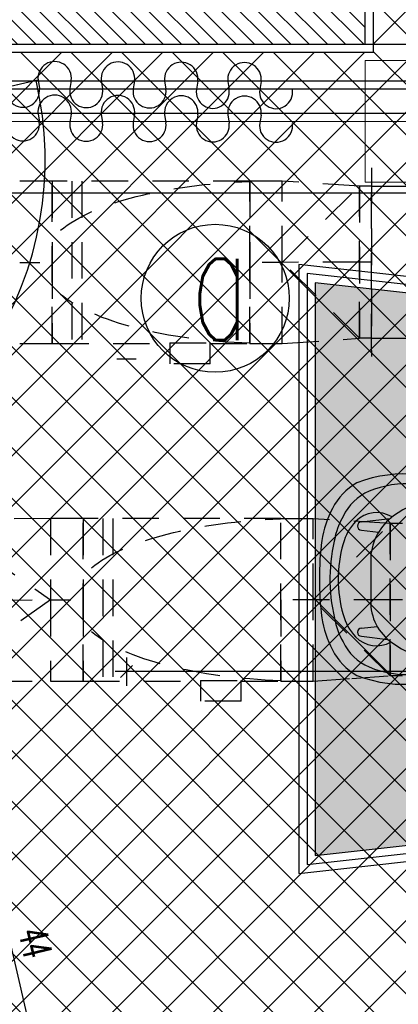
# Model space of a CAD drawing. Header units: centimetres. Extents: x -15121 to 17422, y -60492 to 0.
# Tile 242 of 256: x 2530 to 2623, y -29468 to -29226. Entities that reach past the tile are written whole.
import ezdxf

# ---------------------------------------------------------------- set-up
doc = ezdxf.new("R2010")
doc.units = ezdxf.units.CM
doc.header["$LTSCALE"] = 60
doc.linetypes.add('MP', pattern=[0.25, 0.15, -0.1])
for name, color, linetype in [('A-----SZ', 8, 'Continuous'), ('A-MEB', 8, 'Continuous'), ('A-SCI', 7, 'Continuous'), ('AIKA grzejniki', 7, 'Continuous'), ('AIKA karnisze', 200, 'Continuous'), ('AIKA karnisze2', 200, 'Continuous'), ('AIKA KLIMATYZACJA2', 5, 'Continuous'), ('AIKA lampy restauracja wymiarowanie', 7, 'Continuous'), ('AIKA meble2', 8, 'Continuous'), ('AIKA oprawy', 2, 'Continuous'), ('AIKA oznaczenia widoków2', 30, 'Continuous'), ('AIKA powierzchnie2', 2, 'Continuous'), ('AIKA sufity podwieszane', 8, 'Continuous'), ('AIKA trapezy', 8, 'Continuous'), ('AIKA trapezy hacz', 8, 'Continuous'), ('AIKA TYNK2', 5, 'Continuous'), ('AIKA wymiarowanie ogólne rzut2', 7, 'Continuous'), ('AIKA ŚCIANA2', 8, 'Continuous'), ('BA_drz', 7, 'Continuous')]:
    doc.layers.add(name, color=color, linetype=linetype)
doc.layers.add('IS_Grzejnik', color=15, linetype='Continuous', lineweight=5)
doc.styles.add('RomanS', font='romans.shx')
doc.styles.add('wymiar', font='txt.shx', dxfattribs={"width": 0.6})
doc.dimstyles.new('Dwudziestka', dxfattribs={"dimtxt": 7, "dimasz": 0.7, "dimexe": 5, "dimexo": 0, "dimgap": 2.5, "dimtad": 1, "dimtoh": 1, "dimdec": 3, "dimrnd": 0.5, "dimdsep": 46, "dimtxsty": 'wymiar', "dimblk": 'znacznik', "dimcen": 0, "dimdle": 5, "dimse1": 1, "dimse2": 1, "dimclrd": 256, "dimclre": 256, "dimclrt": 256, "dimadec": 0, "dimazin": 0, "dimtfac": 0.4, "dimtdec": 3, "dimtix": 1, "dimtofl": 0, "dimtmove": 2, "dimatfit": 3, "dimldrblk": 'znacznik', "dimfxl": 1, "dimtolj": 1, "dimarcsym": 0})

# ---------------------------------------------------------------- blocks, each defined once
blk = doc.blocks.new('dr1h901')
at = {"color": 0}
blk.add_line((-0.5, 0), (-0.5, 1.005), dxfattribs=at)
at = {"color": 1}
blk.add_line((0, 0.1689), (0, -0.2655), dxfattribs=at)
blk.add_arc((-0.5, 0), 1, 0, 90, dxfattribs=at)
blk = doc.blocks.new('SL grzejniki restauracja')
at = {"layer": 'IS_Grzejnik', "color": 15, "extrusion": (0, 0, -1)}
blk.add_lwpolyline([(529.71, 30.91), (409.71, 30.91), (409.71, 0.91), (529.71, 0.91)], close=True, dxfattribs=at)
blk = doc.blocks.new('SL klima')
at = {"layer": 'AIKA KLIMATYZACJA2', "color": 140, "linetype": 'MP', "lineweight": -2}
for p, q in [((6802.64, -25394.08, 356.05), (6802.64, -25440.58, 356.05)), ((6772.64, -25397.38, 356.05), (6723.94, -25397.38, 356.05)), ((6723.94, -25397.38, 356.05), (6723.94, -25397.4, 356.05)), ((6723.94, -25397.4, 356.05), (6723.94, -25417.38, 356.05)), ((6772.64, -25397.4, 356.05), (6723.94, -25397.4, 356.05)), ((6728.81, -25397.38, 356.05), (6728.81, -25437.38, 356.05)), ((6731.24, -25397.38, 356.05), (6731.24, -25437.38, 356.05)), ((6772.64, -25397.4, 356.05), (6772.64, -25397.38, 356.05)), ((6772.64, -25397.38, 356.05), (6772.64, -25417.38, 356.05)), ((6780.64, -25397.38, 356.05), (6772.64, -25397.38, 356.05)), ((6772.64, -25417.38, 356.05), (6772.64, -25397.4, 356.05)), ((6799.64, -25398.58, 356.05), (6780.64, -25397.38, 356.05)), ((6780.64, -25417.38, 356.05), (6780.64, -25397.38, 356.05)), ((6802.64, -25439.08, 356.05), (6802.64, -25395.58, 356.05)), ((6780.64, -25417.38, 356.05), (6799.64, -25398.58, 356.05)), ((6799.64, -25398.58, 356.05), (6799.64, -25436.08, 356.05)), ((6802.64, -25398.58, 356.05), (6799.64, -25398.58, 356.05)), ((6799.64, -25436.08, 356.05), (6799.64, -25398.58, 356.05)), ((6802.64, -25398.58, 356.05), (6952.64, -25398.58, 356.05)), ((6723.94, -25417.38, 356.05), (6723.94, -25437.35, 356.05)), ((6772.64, -25437.35, 356.05), (6772.64, -25417.38, 356.05)), ((6772.64, -25417.38, 356.05), (6772.64, -25437.38, 356.05)), ((6780.64, -25417.38, 356.05), (6775.64, -25417.38, 356.05)), ((6799.64, -25417.33, 356.05), (6780.64, -25417.38, 356.05)), ((6799.64, -25436.08, 356.05), (6780.64, -25417.38, 356.05)), ((6780.64, -25437.38, 356.05), (6780.64, -25417.38, 356.05)), ((6802.64, -25417.33, 356.05), (6799.64, -25417.33, 356.05)), ((6780.64, -25437.38, 356.05), (6799.64, -25436.08, 356.05)), ((6802.64, -25436.08, 356.05), (6799.64, -25436.08, 356.05)), ((6802.64, -25436.08, 356.05), (6952.64, -25436.08, 356.05)), ((6723.94, -25437.35, 356.05), (6723.94, -25437.38, 356.05)), ((6723.94, -25437.35, 356.05), (6752.9, -25437.35, 356.05)), ((6723.94, -25437.38, 356.05), (6752.9, -25437.38, 356.05)), ((6752.9, -25437.22, 356.05), (6752.9, -25437.38, 356.05)), ((6752.9, -25437.22, 356.05), (6762.9, -25437.22, 356.05)), ((6752.9, -25437.38, 356.05), (6752.9, -25442.38, 356.05)), ((6762.9, -25442.38, 356.05), (6762.9, -25437.22, 356.05)), ((6762.9, -25437.35, 356.05), (6772.64, -25437.35, 356.05)), ((6762.9, -25437.38, 356.05), (6772.64, -25437.38, 356.05)), ((6772.64, -25437.38, 356.05), (6772.64, -25437.35, 356.05)), ((6772.64, -25437.38, 356.05), (6780.64, -25437.38, 356.05)), ((6762.9, -25442.38, 356.05), (6752.9, -25442.38, 356.05)), ((6780.25, -25480.51, 331.65), (6731.55, -25480.51, 331.65)), ((6731.55, -25480.51, 331.65), (6731.55, -25480.53, 331.65)), ((6731.55, -25480.53, 331.65), (6731.55, -25500.51, 331.65)), ((6736.42, -25480.51, 331.65), (6736.42, -25520.51, 331.65)), ((6738.85, -25480.51, 331.65), (6738.85, -25520.51, 331.65)), ((6780.25, -25520.51, 331.65), (6780.25, -25480.51, 331.65)), ((6788.25, -25480.53, 331.65), (6780.25, -25480.53, 331.65)), ((6807.25, -25481.73, 331.65), (6788.25, -25480.53, 331.65)), ((6788.25, -25500.53, 331.65), (6788.25, -25480.53, 331.65)), ((6788.25, -25500.53, 331.65), (6807.25, -25481.73, 331.65)), ((6807.25, -25481.73, 331.65), (6807.25, -25519.23, 331.65)), ((6810.25, -25481.73, 331.65), (6807.25, -25481.73, 331.65)), ((6807.25, -25519.23, 331.65), (6807.25, -25481.73, 331.65)), ((6731.55, -25500.51, 331.65), (6731.55, -25520.48, 331.65)), ((6780.25, -25500.53, 331.65), (6780.25, -25520.51, 331.65)), ((6788.25, -25500.53, 331.65), (6783.25, -25500.53, 331.65)), ((6807.25, -25500.48, 331.65), (6788.25, -25500.53, 331.65)), ((6807.25, -25519.23, 331.65), (6788.25, -25500.53, 331.65)), ((6788.25, -25520.53, 331.65), (6788.25, -25500.53, 331.65)), ((6810.25, -25500.48, 331.65), (6807.25, -25500.48, 331.65)), ((6731.55, -25520.48, 331.65), (6731.55, -25520.51, 331.65)), ((6731.55, -25520.51, 331.65), (6760.51, -25520.51, 331.65)), ((6760.51, -25520.35, 331.65), (6760.51, -25520.51, 331.65)), ((6760.51, -25520.35, 331.65), (6770.51, -25520.35, 331.65)), ((6760.51, -25520.51, 331.65), (6760.51, -25525.51, 331.65)), ((6770.51, -25525.51, 331.65), (6770.51, -25520.35, 331.65)), ((6770.51, -25520.51, 331.65), (6780.25, -25520.51, 331.65)), ((6780.25, -25520.51, 331.65), (6780.25, -25520.53, 331.65)), ((6780.25, -25520.53, 331.65), (6788.25, -25520.53, 331.65)), ((6788.25, -25520.53, 331.65), (6797.75, -25519.88, 331.65)), ((6797.75, -25519.88, 331.65), (6807.25, -25519.23, 331.65)), ((6810.25, -25519.23, 331.65), (6807.25, -25519.23, 331.65)), ((6770.51, -25525.51, 331.65), (6760.51, -25525.51, 331.65))]:
    blk.add_line(p, q, dxfattribs=at)
at = {"layer": 'AIKA KLIMATYZACJA2', "color": 140, "linetype": 'MP', "lineweight": -2, "extrusion": (-1.77025e-13, -1, -3.74048e-15)}
for p, q in [((6723.94, -25397.38, 363.55), (6715.94, -25397.38, 363.55)), ((6723.94, -25437.38, 363.55), (6723.94, -25397.38, 363.55)), ((6715.94, -25417.38, 363.55), (6720.94, -25417.38, 363.55)), ((6715.94, -25437.38, 363.55), (6723.94, -25437.38, 363.55))]:
    blk.add_line(p, q, dxfattribs=at)
at = {"layer": 'AIKA KLIMATYZACJA2', "color": 140, "linetype": 'MP', "lineweight": -2, "extrusion": (-2.09388e-13, -1, -8.53601e-15)}
for p, q in [((6723.54, -25480.51, 331.65), (6695.04, -25480.61, 331.65)), ((6695.04, -25480.61, 331.65), (6723.54, -25500.51, 331.65)), ((6723.54, -25480.51, 331.65), (6723.54, -25500.51, 331.65)), ((6731.54, -25480.51, 331.65), (6723.54, -25480.51, 331.65)), ((6731.54, -25520.51, 331.65), (6731.54, -25480.51, 331.65)), ((6723.54, -25500.51, 331.65), (6695.04, -25520.61, 331.65)), ((6695.04, -25500.61, 331.65), (6723.54, -25500.51, 331.65)), ((6723.54, -25500.51, 331.65), (6723.54, -25520.51, 331.65)), ((6723.54, -25500.51, 331.65), (6728.54, -25500.51, 331.65)), ((6695.04, -25520.61, 331.65), (6723.54, -25520.51, 331.65)), ((6723.54, -25520.51, 331.65), (6731.54, -25520.51, 331.65))]:
    blk.add_line(p, q, dxfattribs=at)
at = {"layer": 'AIKA KLIMATYZACJA2', "color": 140, "linetype": 'MP', "lineweight": -2, "extrusion": (-7.64209e-31, 2.92487e-29, -1)}
for start_param, end_param in [(3.548064, 4.622271), (1.660914, 2.735121)]:
    blk.add_ellipse((6777.64, -25417.38, 356.05), major_axis=(56.2, 0), ratio=0.355872, start_param=start_param, end_param=end_param, dxfattribs=at)
at = {"layer": 'AIKA KLIMATYZACJA2', "color": 140, "linetype": 'MP', "lineweight": -2, "extrusion": (3.19242e-30, 1.86584e-29, -1)}
for start_param, end_param in [(3.548064, 4.622271), (1.660914, 2.735121)]:
    blk.add_ellipse((6785.25, -25500.51, 331.65), major_axis=(56.2, 0), ratio=0.355872, start_param=start_param, end_param=end_param, dxfattribs=at)
blk = doc.blocks.new('SL krzesło')
at = {"layer": 'AIKA meble2'}
for p, q in [((-14.08, 42.17), (-14.85, 35.66)), ((-12.08, 42.17), (-11.63, 38.3)), ((12.08, 42.17), (11.59, 37.94)), ((14.08, 42.17), (14.91, 35.1))]:
    blk.add_line(p, q, dxfattribs=at)
at = {"layer": 'AIKA meble2', "transparency": 33554610}
for p, q in [((5.4, 39.89), (-5.27, 39.89)), ((17.36, -0.11), (-17.36, 0.11))]:
    blk.add_line(p, q, dxfattribs=at)
for centre, radius, start, end in [((-5.72, 27.41), 24.84, 98.7852, 118.035), ((-5.72, 27.41), 24.84, 98.7852, 118.035), ((5.72, 27.41), 24.84, 61.965, 81.2148), ((5.72, 27.41), 24.84, 61.965, 81.2148), ((-10.67, 35.99), 14.95, 116.7532, 150.8291), ((-6.35, 30.72), 18.39, 100.2359, 119.6737), ((6.35, 30.72), 18.39, 60.3263, 76.546), ((10.67, 35.99), 14.95, 29.1709, 63.2468), ((-10.09, 35.33), 12.57, 115.2509, 156.7145), ((10.09, 35.33), 12.57, 23.2855, 64.7491), ((5.69, 31.74), 31.59, 158.5672, 214.5654), ((-5.69, 31.74), 31.59, 325.4346, 21.4328), ((1.56, 30.77), 25.07, 157.6728, 210.1782), ((-5.61, 27.7), 12.2, 88.4292, 145.8426), ((4.52, 26.3), 13.62, 35.6632, 86.2909), ((-1.56, 30.77), 25.07, 329.8218, 22.3272), ((0.9, 22.09), 20.75, 143.1293, 172.1193), ((-1.03, 21.78), 20.77, 7.5547, 36.8658), ((270.3, 1.81), 290.87, 175.4374, 179.5418), ((-262.62, 1.99), 283.07, 0.3733, 4.5909), ((-17.33, 3.49), 3.3, 168.6056, 267.6814), ((17.25, 3.14), 3.26, 271.771, 12.2423)]:
    blk.add_arc(centre, radius, start, end, dxfattribs=at)
at = {"layer": 'AIKA meble2'}
for centre, radius, start, end in [((0, -26.21), 78.75, 83.0607, 96.9393), ((0.07, 7.5), 42.43, 75.6019, 103.198), ((0, 16.39), 31.52, 73.9747, 106.0253), ((-9.16, 38.44), 7.25, 134.4209, 209.5207), ((-13.08, 42.17), 1, 0, 180), ((13.08, 42.17), 1, 0, 180), ((9.16, 38.44), 7.25, 328.0104, 45.5791)]:
    blk.add_arc(centre, radius, start, end, dxfattribs=at)
at = {"layer": 'AIKA meble2', "ltscale": 0.2, "transparency": 33554610}
for centre, start, end in [((-5.41, 34.2), 104.7592, 133.1183), ((5.41, 34.2), 46.8817, 75.2408)]:
    blk.add_arc(centre, 12.91, start, end, dxfattribs=at)
blk = doc.blocks.new('SL stolik i krzesła')
at = {"layer": 'A-MEB'}
blk.add_line((5261.06, -44124.92), (5261.06, -44124.94), dxfattribs=at)
at = {"layer": 'AIKA meble2'}
blk.add_lwpolyline([(5330.32, -44042.96), (5330.32, -44115.54, -0.326093), (5326.1, -44119.25), (5254.54, -44119.25, -0.326093), (5250.32, -44115.54), (5250.32, -44042.96, -0.326093), (5254.54, -44039.25), (5326.1, -44039.25, -0.4523), (5330.32, -44045.03)], format="xyb", dxfattribs=at)
blk.add_blockref('SL krzesło', (5290.32, -44035.25), dxfattribs=at)
at = {"layer": 'AIKA meble2', "rotation": 90}
blk.add_blockref('SL krzesło', (5246.33, -44079.25), dxfattribs=at)
at = {"layer": 'AIKA meble2', "xscale": -1}
for p, rotation in [((5334.32, -44079.25), 270), ((5290.32, -44123.24), 180)]:
    blk.add_blockref('SL krzesło', p, dxfattribs=dict(at, rotation=rotation))
blk = doc.blocks.new('SL zasłonka rzut')
at = {"layer": 'AIKA karnisze'}
for p, q in [((-30.84, 2), (-31.18, 0)), ((-23.45, 2), (-23.12, 0)), ((-15.25, 2), (-15.59, 0)), ((-7.86, 2), (-7.53, 0)), ((0.33, 2), (0, 0)), ((7.72, 2), (8.06, 0)), ((15.92, 2), (15.59, 0)), ((23.31, 2), (23.65, 0)), ((31.51, 2), (31.18, 0)), ((38.9, 2), (39.23, 0)), ((47.1, 2), (46.76, 0))]:
    blk.add_line(p, q, dxfattribs=at)
for centre, radius, start, end in [((-34.94, 2.52), 4.13, 352.7825, 187.2025), ((-19.35, 2.52), 4.13, 352.7825, 187.2025), ((-3.77, 2.52), 4.13, 352.7825, 187.2025), ((11.82, 2.52), 4.13, 352.7825, 187.2025), ((27.41, 2.52), 4.13, 352.7825, 187.2025), ((43, 2.52), 4.13, 352.7825, 187.2025), ((-27.15, -0.59), 4.07, 171.5534, 8.4315), ((-11.56, -0.6), 4.07, 171.5534, 8.4315), ((4.03, -0.6), 4.07, 171.5534, 8.4315), ((19.62, -0.6), 4.07, 171.5534, 8.4315), ((35.2, -0.6), 4.07, 171.5534, 8.4315), ((50.79, -0.6), 4.07, 171.5534, 8.4315)]:
    blk.add_arc(centre, radius, start, end, dxfattribs=at)
blk = doc.blocks.new('znacznik')
at = {"color": 0}
for points in [[(0, -5), (0, 5)], [(-4, 0), (4, 0)]]:
    blk.add_lwpolyline(points, dxfattribs=at)
at = {"color": 1}
blk.add_lwpolyline([(-2.12, -2.12), (2.12, 2.12)], dxfattribs=at)
blk = doc.blocks.new('*D5387')
at = {"layer": 'AIKA wymiarowanie ogólne rzut2', "lineweight": -2, "transparency": 16777216}
blk.add_line((2497.75, -29268.25), (3262.35, -29268.25), dxfattribs=at)
at = {"layer": 'Defpoints', "color": 0, "transparency": 16777216}
for p in [(3263.05, -29233.6), (2497.05, -29254.21), (3263.05, -29268.25)]:
    blk.add_point(p, dxfattribs=at)
at = {"layer": 'AIKA wymiarowanie ogólne rzut2', "linetype": 'ByBlock', "lineweight": -2, "transparency": 16777216, "xscale": 0.7, "yscale": 0.7, "zscale": 0.7, "rotation": 180}
blk.add_blockref('znacznik', (2497.05, -29268.25), dxfattribs=at)
at = {"layer": 'AIKA wymiarowanie ogólne rzut2', "linetype": 'ByBlock', "lineweight": -2, "transparency": 16777216, "xscale": 0.7, "yscale": 0.7, "zscale": 0.7}
blk.add_blockref('znacznik', (3263.05, -29268.25), dxfattribs=at)
at = {"layer": 'AIKA wymiarowanie ogólne rzut2', "transparency": 16777216, "insert": (2880.05, -29262.25), "char_height": 7, "attachment_point": 5, "style": 'wymiar'}
blk.add_mtext('\\A1;766', dxfattribs=at)
blk = doc.blocks.new('*D5419')
at = {"layer": 'AIKA wymiarowanie ogólne rzut2', "lineweight": -2, "transparency": 16777216}
blk.add_line((2532.72, -29475.07), (2523.13, -29433.56), dxfattribs=at)
at = {"layer": 'Defpoints', "color": 0, "transparency": 16777216}
for p in [(2522.98, -29432.88), (2512.21, -29435.36), (2522.11, -29478.24)]:
    blk.add_point(p, dxfattribs=at)
at = {"layer": 'AIKA wymiarowanie ogólne rzut2', "linetype": 'ByBlock', "lineweight": -2, "transparency": 16777216, "xscale": 0.7, "yscale": 0.7, "zscale": 0.7}
for p, rotation in [((2522.98, -29432.88), 102.9999999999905), ((2532.87, -29475.75), 282.9999999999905)]:
    blk.add_blockref('znacznik', p, dxfattribs=dict(at, rotation=rotation))
at = {"layer": 'AIKA wymiarowanie ogólne rzut2', "transparency": 16777216, "insert": (2533.77, -29452.97), "char_height": 7, "attachment_point": 5, "rotation": 283, "style": 'wymiar'}
blk.add_mtext('\\A1;44', dxfattribs=at)
blk = doc.blocks.new('SL lampa rzut')
at = {"color": 2}
blk.add_line((-2.76, 69.87), (3.24, 69.87), dxfattribs=at)
blk = doc.blocks.new('*D7194')
at = {"layer": 'AIKA lampy restauracja wymiarowanie', "lineweight": -2, "transparency": 16777216}
blk.add_line((2876.74, -29386.14), (2556.93, -29386.14), dxfattribs=at)
at = {"layer": 'Defpoints', "color": 0, "transparency": 16777216}
for p in [(2556.23, -29366.6), (2877.44, -29366.6), (2556.23, -29386.14)]:
    blk.add_point(p, dxfattribs=at)
at = {"layer": 'AIKA lampy restauracja wymiarowanie', "lineweight": -2, "transparency": 16777216, "xscale": 0.7, "yscale": 0.7, "zscale": 0.7, "rotation": 180}
blk.add_blockref('znacznik', (2556.23, -29386.14), dxfattribs=at)
at = {"layer": 'AIKA lampy restauracja wymiarowanie', "lineweight": -2, "transparency": 16777216, "xscale": 0.7, "yscale": 0.7, "zscale": 0.7}
blk.add_blockref('znacznik', (2877.44, -29386.14), dxfattribs=at)
at = {"layer": 'AIKA lampy restauracja wymiarowanie', "transparency": 16777216, "insert": (2716.83, -29380.14), "char_height": 7, "attachment_point": 5, "style": 'wymiar'}
blk.add_mtext('\\A1;321', dxfattribs=at)

msp = doc.modelspace()

# ---------------------------------------------------------------- hatches: boundary and pattern name
at = {"layer": 'A-----SZ'}
h = msp.add_hatch(dxfattribs=at)
h.set_pattern_fill('ANSI31', color=256, angle=270)
h.set_pattern_definition([(315, (22809.9528, 444.9806), (2.24506402, 2.24506404), [])])
h.paths.add_polyline_path([(2615.0511, -29207.6017), (2615.0511, -29231.6017), (2434.5985, -29231.6017), (2453.8791, -29227.1505), (2449.4, -29207.6584)])
at = {"layer": 'AIKA sufity podwieszane', "transparency": 33554610}
h = msp.add_hatch(dxfattribs=at)
h.set_pattern_fill('ANSI37', color=256, scale=2.771036)
h.set_pattern_definition([(45, (5073.432, 672.602), (-6.221154, 6.221154), []), (135, (5073.432, 672.602), (-6.221154, -6.221154), [])])
h.paths.add_polyline_path([(3263.0511, -29233.6017), (3143.0511, -29233.6017), (3143.0511, -29195.6017), (3027.0511, -29195.6017), (3027.0511, -29233.6017), (2963.0511, -29233.6017), (2963.0511, -29193.9885), (2797.0511, -29193.9885), (2797.0511, -29233.6017), (2733.0511, -29233.6017), (2733.0511, -29195.6017), (2617.0511, -29195.6017), (2617.0511, -29233.6017), (2497.0511, -29233.6017), (2497.0511, -29254.2071), (2449.7172, -29253.5776), (2492.7248, -29439.8638), (2512.2122, -29435.3648), (2522.11, -29478.2371), (1907.5742, -29619.9086), (2121.0978, -30544.7807), (2160.7103, -30535.6354), (2167.0089, -30562.9178), (2328.7543, -30525.5759), (2322.4557, -30498.2935), (2692.7163, -30412.8121), (2689.1171, -30397.2222), (2731.9894, -30387.3244), (2736.209, -30405.6017), (3029.0511, -30405.6017), (3029.0511, -30433.6017), (3195.0511, -30433.6017), (3195.0511, -30405.6017), (3255.0511, -30405.6017), (3255.0511, -30389.6017), (3263.0511, -30389.6017)])
at = {"layer": 'AIKA trapezy hacz'}
h = msp.add_hatch(dxfattribs=at)
h.set_pattern_fill('DOTS', color=256, scale=1.2)
h.set_pattern_definition([(0, (-101.1857, 1193.582), (0.9525, 1.905), [0, -1.905])])
h.paths.add_polyline_path([(2774.7058, -29309.4581), (2602.7058, -29290.3469), (2602.7058, -29431.4088), (2774.7058, -29412.2977)])

# ---------------------------------------------------------------- linework, layer by layer
at = {"layer": 'A-SCI', "color": 4}
msp.add_line((2615.0511, -29231.6017), (2615.0511, -29187.6017), dxfattribs=at)
msp.add_lwpolyline([(2434.5985, -29231.6017), (2615.0511, -29231.6017)], dxfattribs=at)
at = {"layer": 'AIKA karnisze2'}
for p, q in [((2497.0491, -29240.6017), (3263.0511, -29240.7021)), ((2497.0489, -29242.6017), (3263.0511, -29242.7021)), ((2497.0491, -29248.6017), (2994.7521, -29248.6669)), ((2497.0489, -29250.6017), (2994.7171, -29250.6669))]:
    msp.add_line(p, q, dxfattribs=at)
at = {"layer": 'AIKA oznaczenia widoków2'}
msp.add_circle((2578.0772, -29294.1996), 18.2266, dxfattribs=at)
at = {"layer": 'AIKA powierzchnie2'}
msp.add_lwpolyline([(2692.7163, -30412.8121), (2322.4557, -30498.2935), (2328.7543, -30525.5759), (2167.0089, -30562.9178), (2160.7103, -30535.6354), (2121.0978, -30544.7807), (1907.5742, -29619.9086), (2522.11, -29478.2371), (2512.2122, -29435.3648), (2492.7248, -29439.8638), (2449.7172, -29253.5776), (2497.0511, -29254.2071), (2497.0511, -29233.6017), (2617.0511, -29233.6017), (2617.0511, -29195.6017), (2733.0511, -29195.6017)], dxfattribs=at)
at = {"layer": 'AIKA sufity podwieszane', "transparency": 33554610}
msp.add_lwpolyline([(2692.7163, -30412.8121), (2322.4557, -30498.2935), (2328.7543, -30525.5759), (2167.0089, -30562.9178), (2160.7103, -30535.6354), (2121.0978, -30544.7807), (1907.5742, -29619.9086), (2522.11, -29478.2371), (2512.2122, -29435.3648), (2492.7248, -29439.8638), (2449.7172, -29253.5776), (2497.0511, -29254.2071), (2497.0511, -29233.6017), (2617.0511, -29233.6017), (2617.0511, -29195.6017), (2733.0511, -29195.6017)], dxfattribs=at)
at = {"layer": 'AIKA trapezy', "color": 1}
msp.add_lwpolyline([(2598.7058, -29435.8779), (2778.7058, -29415.8779), (2778.7058, -29305.8779), (2598.7058, -29285.8779), (2598.7058, -29435.8779)], dxfattribs=at)
at = {"layer": 'AIKA trapezy'}
for points in [[(2600.7058, -29433.6434), (2776.7058, -29414.0878), (2776.7058, -29307.668), (2600.7058, -29288.1124)], [(2602.7058, -29431.4088), (2774.7058, -29412.2977), (2774.7058, -29309.4581), (2602.7058, -29290.3469)], [(2602.7058, -29431.4088), (2774.7058, -29412.2977), (2774.7058, -29309.4581), (2602.7058, -29290.3469)]]:
    msp.add_lwpolyline(points, close=True, dxfattribs=at)
at = {"layer": 'AIKA TYNK2'}
msp.add_lwpolyline([(1883.195, -29386.9298), (1921.1954, -29378.1567), (1915.5023, -29353.4971), (2429.0614, -29234.9326), (2434.1688, -29257.3564), (2449.7587, -29253.7572), (2449.7172, -29253.5776), (2497.0511, -29253.6027), (2497.0511, -29233.6017), (2617.0511, -29233.6017), (2617.0511, -29195.6017)], dxfattribs=at)
at = {"layer": 'AIKA ŚCIANA2'}
msp.add_line((2434.5985, -29231.6017), (3265.0511, -29231.6017), dxfattribs=at)
msp.add_line((2434.5985, -29231.6017), (3265.0511, -29231.6017), dxfattribs=at)
msp.add_lwpolyline([(1891.2596, -30599.8956), (1289.0989, -30738.9153), (1016.6832, -29558.9532), (2434.5985, -29231.6017), (3265.0511, -29231.6017), (3265.0511, -30391.6017), (3257.0511, -30391.6017), (3257.0511, -30407.6017), (2734.6181, -30407.6017), (2730.4905, -30389.723), (2691.5157, -30398.721), (2695.1149, -30414.311), (1930.2344, -30590.8975)], dxfattribs=at)

# ---------------------------------------------------------------- block references
at = {"layer": 'AIKA grzejniki'}
msp.add_blockref('SL grzejniki restauracja', (3144.7578, -29266.5017), dxfattribs=at)
at = {"layer": 'AIKA karnisze2', "rotation": 359.690552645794}
for p in [(2542.2819, -29242.5444), (2542.2819, -29250.8185)]:
    msp.add_blockref('SL zasłonka rzut', p, dxfattribs=at)
at = {"layer": 'AIKA KLIMATYZACJA2'}
msp.add_blockref('SL klima', (-4186.027, -3867.9585), dxfattribs=at)
at = {"layer": 'AIKA meble2'}
msp.add_blockref('SL stolik i krzesła', (-2590.0517, 14715.8779), dxfattribs=at)
at = {"layer": 'AIKA oprawy', "xscale": 0.8, "yscale": 0.8, "zscale": 0.8}
msp.add_blockref('SL lampa rzut', (2556.0415, -29365.0329), dxfattribs=at)
at = {"layer": 'BA_drz', "xscale": -87, "yscale": -87, "zscale": -87, "rotation": 103}
msp.add_blockref('dr1h901', (2458.945, -29302.4384), dxfattribs=at)

# ---------------------------------------------------------------- texts
at = {"layer": 'AIKA oznaczenia widoków2', "insert": (2571.9466, -29274.4781), "char_height": 30, "width": 712.448461, "attachment_point": 1, "style": 'RomanS'}
msp.add_mtext('{\\W0.6;a}', dxfattribs=at)

# ---------------------------------------------------------------- dimensions: what is measured, and where the dimension line sits
at = {"layer": 'AIKA lampy restauracja wymiarowanie', "color": 2}
dim = msp.add_linear_dim(base=(2556.2302, -29386.1441), p1=(2877.4378, -29366.6017), p2=(2556.2302, -29366.6017), dimstyle='Dwudziestka', dxfattribs=at)
dim.commit()
dim.dimension.update_dxf_attribs({"geometry": '*D7194', "text_midpoint": (2716.834, -29380.1441)})
at = {"layer": 'AIKA wymiarowanie ogólne rzut2'}
dim = msp.add_linear_dim(base=(3263.0511, -29268.2469), p1=(2497.0511, -29254.2071), p2=(3263.0511, -29233.6017), dimstyle='Dwudziestka', dxfattribs=at)
dim.commit()
dim.dimension.update_dxf_attribs({"geometry": '*D5387', "text_midpoint": (2880.0511, -29262.2469)})
dim = msp.add_linear_dim(base=(2522.9762, -29432.8797), p1=(2522.11, -29478.2371), p2=(2512.2122, -29435.3648), angle=283, dimstyle='Dwudziestka', dxfattribs=at)
dim.commit()
dim.dimension.update_dxf_attribs({"geometry": '*D5419', "text_midpoint": (2533.7713, -29452.9662)})

doc.saveas('drawing.dxf')
